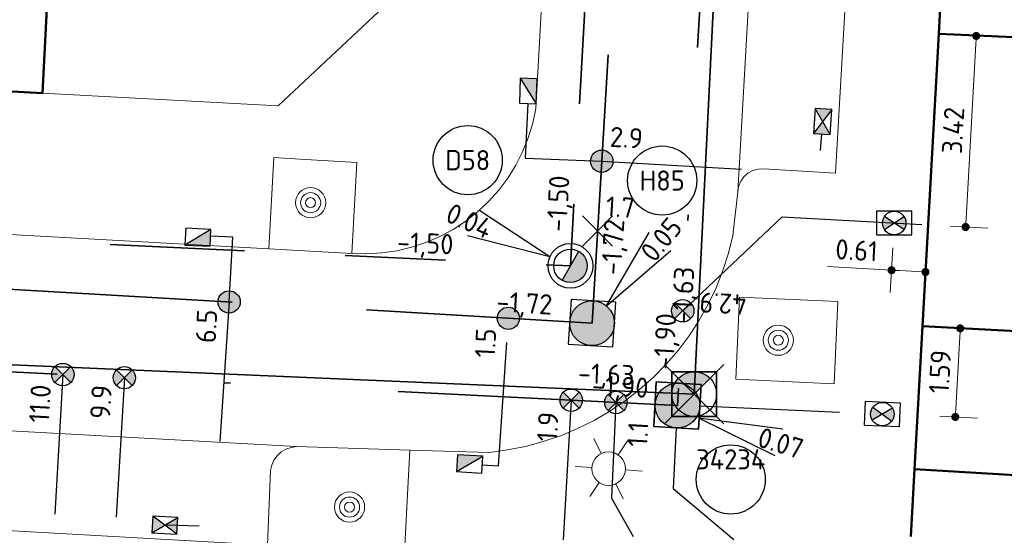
# Model space of a CAD drawing. Header units: metres. Extents: x 94680 to 94820, y 464097 to 464231.
# Tile 15 of 22: x 94774 to 94791, y 464155 to 464164. Entities that reach past the tile are written whole.
import ezdxf
from ezdxf.enums import TextEntityAlignment as Align

# ---------------------------------------------------------------- set-up
doc = ezdxf.new("R2010")
doc.units = ezdxf.units.M
for name, pattern in [('RI-DRAINAGE', [19.2, 6, -1.8, 1.8, -1.8, 2.4, -1.8, 1.8, -1.8]), ('RI-HWA', [7.4, 5, -2.4]), ('RI-HWA_KOLKAANSLUITING', [4.3, 2.5, -1.8]), ('RI-VWA', [11, 5, -3, 0, -3]), ('RI-VWA_HUISAANSLUITING', [6.1, 2.5, -1.8, 0, -1.8])]:
    doc.linetypes.add(name, pattern=pattern)
doc.layers.get('0').update_dxf_attribs({"linetype": 'CONTINUOUS'})
doc.layers.get('DefPoints').update_dxf_attribs({"linetype": 'CONTINUOUS'})
for name, color, linetype, lineweight in [('B_BEBOUWINGSGRENS_0', 132, 'CONTINUOUS', 50), ('B_OVERBOUWLIJN_LIJN_1', 132, 'CONTINUOUS', 50), ('B_TUSSENMUUR_0', 132, 'CONTINUOUS', 50), ('Q_BOOM_0', 251, 'CONTINUOUS', 13), ('Q_LICHTMAST_0', 251, 'CONTINUOUS', 13), ('R-WE-RI-DRAINAGE_BOB-S', 90, 'CONTINUOUS', 25), ('R-WE-RI-DRAINAGE_DRAIN-G', 90, 'RI-DRAINAGE', 35), ('R-WE-RI-DRAINAGE_PUT-S', 90, 'CONTINUOUS', 25), ('R-WE-RI-DRAINAGE_PUTNUMMER-S', 90, 'CONTINUOUS', 25), ('R-WE-RI-HWA_HULPSTUK-S', 150, 'CONTINUOUS', 25), ('R-WE-RI-HWA_HULPSTUK_INLAAT-T18', 10, 'CONTINUOUS', 18), ('R-WE-RI-HWA_KOLK-S', 150, 'CONTINUOUS', 25), ('R-WE-RI-HWA_KOLKAANSLUITING-G', 150, 'RI-HWA_KOLKAANSLUITING', 25), ('R-WE-RI-HWA_PUTNUMMER-S', 150, 'CONTINUOUS', 25), ('R-WE-RI-HWA_RIOOLPUT-S', 150, 'CONTINUOUS', 25), ('R-WE-RI-HWA_STROOMRICHTING-S', 150, 'CONTINUOUS', 25), ('R-WE-RI-HWA_TRANSPORTLEIDING-G', 150, 'RI-HWA', 35), ('R-WE-RI-VWA_HUISAANSLUITING-G', 20, 'RI-VWA_HUISAANSLUITING', 25), ('R-WE-RI-VWA_HULPSTUK-S', 20, 'CONTINUOUS', 25), ('R-WE-RI-VWA_HULPSTUK_INLAAT-T18', 10, 'CONTINUOUS', 18), ('R-WE-RI-VWA_HULPSTUK_ONTSTOPPINGSSTUK-M', 7, 'CONTINUOUS', 18), ('R-WE-RI-VWA_PUTNUMMER-S', 20, 'CONTINUOUS', 25), ('R-WE-RI-VWA_RIOOLPUT-S', 20, 'CONTINUOUS', 25), ('R-WE-RI-VWA_STROOMRICHTING-S', 20, 'CONTINUOUS', 25), ('R-WE-RI-VWA_TRANSPORTLEIDING-G', 20, 'RI-VWA', 35), ('V-WE-RI-GWA_RIOOLPUT_INSPECTIEPUT-S', 30, 'CONTINUOUS', 25), ('V-WE-RI-GWA_STROOMRICHTING-S', 30, 'CONTINUOUS', 25), ('V-WE-RI-GWA_TRANSPORTLEIDING-G', 30, 'RI-GWA-V', 35), ('V_WEGGRENS_0', 251, 'CONTINUOUS', 13)]:
    doc.layers.add(name, color=color, linetype=linetype, lineweight=lineweight)
doc.styles.add('NLCS-ISO', font='NLCS-ISO.ttf')
doc.styles.add('NLCS-ISO-M200-T18', font='NLCS-ISO.ttf', dxfattribs={"height": 0.36})
doc.linetypes.add('RI-GWA-V', pattern='A,3,[24,NLCS.SHX,S=1,R=0,X=0,Y=0],3,-3', length=9)
doc.dimstyles.new('NLCS-M200-T18-BOL_L2_H1', dxfattribs={"dimscale": 0.2, "dimtxt": 2.5, "dimasz": 0.72, "dimexe": 2, "dimexo": 2, "dimgap": 0.7, "dimtad": 1, "dimzin": 0, "dimdsep": 46, "dimtxsty": 'NLCS-ISO-M200-T18', "dimblk": 'DOT', "dimcen": 0, "dimdle": 2, "dimclrd": 256, "dimclre": 256, "dimclrt": 10, "dimadec": 1, "dimazin": 0, "dimtfac": 1, "dimtdec": 3, "dimtofl": 0, "dimtmove": 0, "dimatfit": 3, "dimldrblk": 'DOT', "dimfxl": 2, "dimfxlon": 1, "dimtfillclr": 256, "dimtolj": 1, "dimtzin": 0, "dimlwd": -1, "dimlwe": -1, "dimarcsym": 0})

# ---------------------------------------------------------------- blocks, each defined once
blk = doc.blocks.new('N-SRI-PUT_VWA-SO')
h = blk.add_hatch(color=256)
edge = h.paths.add_edge_path()
edge.add_arc((0, 0), 2, 0, 360)
at = {"flags": 128}
blk.add_lwpolyline([(-2, 2), (2, 2), (2, -2), (-2, -2)], close=True, dxfattribs=at)
at = {"lineweight": -3, "flags": 128}
blk.add_lwpolyline([(2, -2), (2, 2), (-2, 2), (-2, -2)], close=True, dxfattribs=at)
at = {"lineweight": -3}
blk.add_circle((0, 0), 2, dxfattribs=at)
blk = doc.blocks.new('N-SRI-PUT_HWA-SO')
h = blk.add_hatch(color=256)
h.dxf.hatch_style = 1
h.paths.add_polyline_path([(-2, 0, 1), (2, 0, 1)])
at = {"lineweight": -3, "flags": 128}
blk.add_lwpolyline([(-2, -2), (2, -2), (2, 2), (-2, 2)], close=True, dxfattribs=at)
at = {"lineweight": -3}
blk.add_circle((0, 0), 2, dxfattribs=at)
blk = doc.blocks.new('SRI-HULP_ONTSTOP-SO')
at = {"ltscale": 0.1}
for points in [[(-0.874, 0.582, 0.148069), (-1.05, 0, 0.148069), (-0.874, -0.582), (0, 0)], [(0, 0), (0.874, -0.582, 0.148069), (1.05, 0, 0.148069), (0.874, 0.582)]]:
    blk.add_hatch(color=256, dxfattribs=at).paths.add_polyline_path(points)
for p, q in [((0.874, 0.582), (-0.874, -0.582)), ((-0.874, 0.582), (0.874, -0.582))]:
    blk.add_line(p, q, dxfattribs=at)
at = {"flags": 128}
blk.add_lwpolyline([(-1.575, -1.05), (1.575, -1.05), (1.575, 1.05), (-1.575, 1.05)], close=True, dxfattribs=at)
at = {"ltscale": 0.1}
blk.add_circle((0, 0), 1.05, dxfattribs=at)
blk = doc.blocks.new('*U133')
at = {"ltscale": 0.1, "style": 'NLCS-ISO'}
for tag, p in [('MAT', (-1, 0.5)), ('BOBL', (-85.094, 0))]:
    blk.add_attdef(tag, text='', height=1.8, dxfattribs=at).set_placement(p, align=Align.BOTTOM_RIGHT)
for tag, p in [('DIA', (1, 0.5)), ('BOBR', (115.129, 0))]:
    blk.add_attdef(tag, text='', height=1.8, dxfattribs=at).set_placement(p, align=Align.BOTTOM_LEFT)
blk.add_attdef('JVA', text='', height=1.8, dxfattribs=at).set_placement((0, -1), align=Align.TOP_CENTER)
blk = doc.blocks.new('N-SRI-KOLK_STRAAT_450X300-SO')
h = blk.add_hatch(color=256)
h.dxf.hatch_style = 1
h.paths.add_polyline_path([(0, 0.75), (-1.125, 1.5), (-1.125, 0)])
h.paths.add_polyline_path([(1.125, 0), (1.125, 1.5), (0, 0.75)])
for p, q in [((-1.125, 0), (1.125, 1.5)), ((1.125, 0), (-1.125, 1.5))]:
    blk.add_line(p, q)
at = {"flags": 128}
blk.add_lwpolyline([(-1.125, 0), (1.125, 0), (1.125, 1.5), (-1.125, 1.5)], close=True, dxfattribs=at)
blk = doc.blocks.new('N-SRI-KOLK_TROTTOIR-SO')
blk.add_hatch(color=256).paths.add_polyline_path([(1.125, 1.5), (-1.125, 1.5), (-1.125, 0)])
blk.add_line((-1.125, 0), (1.125, 1.5))
at = {"flags": 128}
blk.add_lwpolyline([(-1.125, 0), (1.125, 0), (1.125, 1.5), (-1.125, 1.5)], close=True, dxfattribs=at)
blk = doc.blocks.new('_Dot')
at = {"color": 0, "linetype": 'ByBlock', "lineweight": -2}
blk.add_line((-0.5, 0), (-1, 0), dxfattribs=at)
at = {"color": 0, "linetype": 'ByBlock', "const_width": 0.5}
blk.add_lwpolyline([(-0.25, 0, 1), (0.25, 0, 1)], format="xyb", close=True, dxfattribs=at)
blk = doc.blocks.new('*D42')
at = {"layer": 'DefPoints', "color": 0, "transparency": 16777216}
for p in [(94789.527, 464160.277, 0.01), (94790.134, 464160.243, 0.01), (94789.48, 464159.434)]:
    blk.add_point(p, dxfattribs=at)
at = {"layer": 'R-WE-RI-VWA_HULPSTUK_ONTSTOPPINGSSTUK-M', "transparency": 16777216}
for p, q in [((94789.503, 464159.834), (94789.458, 464159.035)), ((94790.109, 464159.8), (94790.065, 464159.001)), ((94789.48, 464159.434), (94788.338, 464159.498)), ((94789.943, 464159.409), (94789.624, 464159.426))]:
    blk.add_line(p, q, dxfattribs=at)
at = {"layer": 'R-WE-RI-VWA_HULPSTUK_ONTSTOPPINGSSTUK-M', "transparency": 16777216, "xscale": 0.144, "yscale": 0.144, "zscale": 0.144}
for p, rotation in [((94789.48, 464159.434), 176.8134918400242), ((94790.087, 464159.401), 356.8134918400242)]:
    blk.add_blockref('_Dot', p, dxfattribs=dict(at, rotation=rotation))
at = {"layer": 'R-WE-RI-VWA_HULPSTUK_ONTSTOPPINGSSTUK-M', "color": 10, "transparency": 16777216, "insert": (94788.855, 464159.79), "char_height": 0.36, "attachment_point": 5, "rotation": 356.8135, "style": 'NLCS-ISO-M200-T18'}
blk.add_mtext('\\A1;0.61', dxfattribs=at)
blk = doc.blocks.new('*D43')
at = {"layer": 'DefPoints', "color": 0, "transparency": 16777216}
for p in [(94790.324, 464163.659), (94790.134, 464160.243, 0.01), (94790.804, 464160.206)]:
    blk.add_point(p, dxfattribs=at)
at = {"layer": 'R-WE-RI-VWA_HULPSTUK_ONTSTOPPINGSSTUK-M', "transparency": 16777216}
for p, q in [((94790.723, 464163.637), (94791.394, 464163.599)), ((94790.986, 464163.478), (94790.812, 464160.35)), ((94790.533, 464160.221), (94791.204, 464160.184))]:
    blk.add_line(p, q, dxfattribs=at)
at = {"layer": 'R-WE-RI-VWA_HULPSTUK_ONTSTOPPINGSSTUK-M', "transparency": 16777216, "xscale": 0.144, "yscale": 0.144, "zscale": 0.144}
for p, rotation in [((94790.994, 464163.622), 86.81349183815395), ((94790.804, 464160.206), 266.8134918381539)]:
    blk.add_blockref('_Dot', p, dxfattribs=dict(at, rotation=rotation))
at = {"layer": 'R-WE-RI-VWA_HULPSTUK_ONTSTOPPINGSSTUK-M', "color": 10, "transparency": 16777216, "insert": (94790.58, 464161.932), "char_height": 0.36, "attachment_point": 5, "rotation": 86.8135, "style": 'NLCS-ISO-M200-T18'}
blk.add_mtext('\\A1;3.42', dxfattribs=at)
blk = doc.blocks.new('*D44')
at = {"layer": 'DefPoints', "color": 0, "transparency": 16777216}
for p in [(94790.033, 464158.432), (94789.944, 464156.848), (94790.62, 464156.81)]:
    blk.add_point(p, dxfattribs=at)
at = {"layer": 'R-WE-RI-VWA_HULPSTUK_ONTSTOPPINGSSTUK-M', "transparency": 16777216}
for p, q in [((94790.432, 464158.41), (94791.108, 464158.372)), ((94790.7, 464158.25), (94790.628, 464156.954)), ((94790.344, 464156.826), (94791.019, 464156.788))]:
    blk.add_line(p, q, dxfattribs=at)
at = {"layer": 'R-WE-RI-VWA_HULPSTUK_ONTSTOPPINGSSTUK-M', "transparency": 16777216, "xscale": 0.144, "yscale": 0.144, "zscale": 0.144}
for p, rotation in [((94790.708, 464158.394), 86.80032160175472), ((94790.62, 464156.81), 266.8003216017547)]:
    blk.add_blockref('_Dot', p, dxfattribs=dict(at, rotation=rotation))
at = {"layer": 'R-WE-RI-VWA_HULPSTUK_ONTSTOPPINGSSTUK-M', "color": 10, "transparency": 16777216, "insert": (94790.345, 464157.62), "char_height": 0.36, "attachment_point": 5, "rotation": 86.8003, "style": 'NLCS-ISO-M200-T18'}
blk.add_mtext('\\A1;1.59', dxfattribs=at)
blk = doc.blocks.new('*U137')
at = {"ltscale": 0.1, "style": 'NLCS-ISO'}
for tag, p in [('MAT', (-1, 0.5)), ('BOBL', (-103.598, 0))]:
    blk.add_attdef(tag, text='', height=1.8, dxfattribs=at).set_placement(p, align=Align.BOTTOM_RIGHT)
for tag, p in [('DIA', (1, 0.5)), ('BOBR', (103.379, 0))]:
    blk.add_attdef(tag, text='', height=1.8, dxfattribs=at).set_placement(p, align=Align.BOTTOM_LEFT)
blk.add_attdef('JVA', text='', height=1.8, dxfattribs=at).set_placement((0, -1), align=Align.TOP_CENTER)
blk = doc.blocks.new('*U234')
at = {"ltscale": 0.1, "style": 'NLCS-ISO'}
for tag, p in [('MAT', (-1, 0.5)), ('BOBL', (-94.779, 0))]:
    blk.add_attdef(tag, text='', height=1.8, dxfattribs=at).set_placement(p, align=Align.BOTTOM_RIGHT)
for tag, p in [('DIA', (1, 0.5)), ('BOBR', (93.974, 0))]:
    blk.add_attdef(tag, text='', height=1.8, dxfattribs=at).set_placement(p, align=Align.BOTTOM_LEFT)
blk.add_attdef('JVA', text='', height=1.8, dxfattribs=at).set_placement((0, -1), align=Align.TOP_CENTER)
blk = doc.blocks.new('*U233')
at = {"ltscale": 0.1, "style": 'NLCS-ISO'}
for tag, p in [('MAT', (-1, 0.5)), ('BOBL', (-95.124, -3.24))]:
    blk.add_attdef(tag, text='', height=1.8, dxfattribs=at).set_placement(p, align=Align.BOTTOM_RIGHT)
for tag, p in [('DIA', (1, 0.5)), ('BOBR', (90.649, 0))]:
    blk.add_attdef(tag, text='', height=1.8, dxfattribs=at).set_placement(p, align=Align.BOTTOM_LEFT)
blk.add_attdef('JVA', text='', height=1.8, dxfattribs=at).set_placement((0, -1), align=Align.TOP_CENTER)
blk = doc.blocks.new('SRI-DRAIN_PUT_DOORSPUIT-SO')
at = {"lineweight": -3}
blk.add_hatch(color=256, dxfattribs=at).paths.add_polyline_path([(1.5, 0, 0.267949), (0.75, 1.299), (-0.75, -1.299, 0.57735)])
blk.add_line((-0.75, -1.299), (0.75, 1.299), dxfattribs=at)
for radius in [2, 1.5]:
    blk.add_circle((0, 0), radius, dxfattribs=at)
blk = doc.blocks.new('*U163')
for q in [(-8.191, 4.972), (-9.198, 2.684)]:
    blk.add_line((-1.83, 0.806), q)
blk.add_circle((-9.184, 9.446), 3.091)
at = {"ltscale": 0.1, "style": 'NLCS-ISO'}
blk.add_attdef('PUTNR', text='', height=1.8, dxfattribs=at).set_placement((-9.184, 9.446), align=Align.MIDDLE_CENTER)
blk.add_attdef('PUTHGT', text='', height=1.8, rotation=336.23671, dxfattribs=at).set_placement((-10.942, 4.848), align=Align.MIDDLE_LEFT)
blk = doc.blocks.new('*U175')
for q in [(5.117, 8.101), (7.039, 6.502)]:
    blk.add_line((1.28, 1.537), q)
blk.add_circle((6.27, 12.748), 3.091)
at = {"ltscale": 0.1, "style": 'NLCS-ISO'}
blk.add_attdef('PUTNR', text='', height=1.8, dxfattribs=at).set_placement((6.27, 12.748), align=Align.MIDDLE_CENTER)
blk.add_attdef('PUTHGT', text='', height=1.8, rotation=50.22426, dxfattribs=at).set_placement((4.872, 5.896), align=Align.MIDDLE_LEFT)
blk = doc.blocks.new('*U185')
for q in [(8.731, -3.947), (9.455, -1.554)]:
    blk.add_line((1.914, -0.579), q)
blk.add_circle((4.792, -6.082), 3.091)
at = {"ltscale": 0.1, "style": 'NLCS-ISO'}
blk.add_attdef('PUTHGT', text='', height=1.8, rotation=343.17036, dxfattribs=at).set_placement((7.312, -2.241), align=Align.MIDDLE_LEFT)
blk.add_attdef('PUTNR', text='', height=1.8, dxfattribs=at).set_placement((4.792, -4.282), align=Align.MIDDLE_CENTER)
blk = doc.blocks.new('SRI-BOB-SO')
at = {"ltscale": 0.1, "style": 'NLCS-ISO'}
blk.add_attdef('B.O.B.', text='', height=1.8, dxfattribs=at).set_placement((0.053, -0.02), align=Align.BOTTOM_CENTER)
blk = doc.blocks.new('Q_LICHTMAST')
for points in [[(0, 0.3), (0, 0.6)], [(-0.26, 0.15), (-0.52, 0.3)], [(0.26, 0.15), (0.52, 0.3)], [(-0.26, -0.15), (-0.52, -0.3)], [(0.26, -0.15), (0.52, -0.3)], [(0, -0.3), (0, -0.6)]]:
    blk.add_lwpolyline(points)
blk.add_circle((0, 0), 0.3)
blk = doc.blocks.new('Q_BOOM')
for radius in [0.27, 0.18, 0.09]:
    blk.add_circle((0, 0), radius)
blk = doc.blocks.new('Achtergrond')
at = {"layer": 'B_BEBOUWINGSGRENS_0'}
for p, q in [((94790.324, 464163.659), (94790.616, 464168.891)), ((94774.46, 464165.6), (94774.3, 464162.6)), ((94790.033, 464158.432), (94790.324, 464163.659)), ((94789.89, 464155.874), (94790.033, 464158.432))]:
    blk.add_line(p, q, dxfattribs=at)
for points in [[(94774.3, 464162.6), (94770.47, 464162.81), (94770.42, 464161.92), (94768.76, 464162.01)], [(94800.033, 464157.589), (94799.894, 464155.278), (94789.89, 464155.874)]]:
    blk.add_lwpolyline(points, dxfattribs=at)
at = {"layer": 'B_OVERBOUWLIJN_LIJN_1'}
blk.add_line((94789.89, 464155.874), (94789.823, 464154.675), dxfattribs=at)
at = {"layer": 'B_TUSSENMUUR_0'}
for p, q in [((94797.932, 464163.324), (94790.324, 464163.659)), ((94790.033, 464158.432), (94797.641, 464158.042))]:
    blk.add_line(p, q, dxfattribs=at)
at = {"layer": 'V_WEGGRENS_0'}
for p, q in [((94787.062, 464166.65), (94786.732, 464160.836)), ((94778.514, 464162.374), (94774.3, 464162.6)), ((94778.347, 464159.816), (94773.448, 464160.09)), ((94779.829, 464159.733), (94778.347, 464159.816)), ((94773.257, 464156.587), (94778.842, 464156.28)), ((94778.842, 464156.28), (94780.868, 464156.219)), ((94780.868, 464156.219), (94780.774, 464154.398))]:
    blk.add_line(p, q, dxfattribs=at)
for points in [[(94783.374, 464166.856), (94783.121, 464162.325), (94783.065, 464162.061), (94782.986, 464161.802), (94782.885, 464161.551), (94782.763, 464161.311), (94782.62, 464161.081), (94782.458, 464160.865), (94782.277, 464160.663), (94782.08, 464160.479), (94781.868, 464160.311), (94781.642, 464160.163), (94781.404, 464160.035), (94781.156, 464159.928), (94780.899, 464159.843), (94780.636, 464159.781), (94780.369, 464159.742), (94780.099, 464159.726), (94779.829, 464159.733)], [(94786.732, 464160.836), (94786.746, 464160.933), (94786.783, 464161.024), (94786.839, 464161.104), (94786.913, 464161.17), (94786.999, 464161.216), (94787.094, 464161.241), (94787.192, 464161.244), (94788.478, 464161.168), (94788.79, 464166.554)], [(94780.41, 464165.28), (94780.501, 464164.234), (94778.514, 464162.374)], [(94778.347, 464159.816), (94778.438, 464161.449), (94779.004, 464161.415)], [(94779.004, 464161.415), (94779.919, 464161.359), (94779.829, 464159.733)], [(94780.868, 464156.219), (94782.289, 464156.177), (94782.615, 464156.22), (94782.936, 464156.284), (94783.253, 464156.369), (94783.564, 464156.475), (94783.867, 464156.602), (94784.161, 464156.748), (94784.444, 464156.913), (94784.716, 464157.097), (94784.975, 464157.299), (94785.22, 464157.517), (94785.451, 464157.752), (94785.665, 464158.001), (94785.862, 464158.263), (94786.041, 464158.538), (94786.201, 464158.825), (94786.342, 464159.121), (94786.464, 464159.426), (94786.564, 464159.739), (94786.644, 464160.057), (94786.732, 464160.836)], [(94788.522, 464158.872), (94786.761, 464158.951), (94786.695, 464157.483), (94788.456, 464157.404), (94788.522, 464158.872)], [(94748.294, 464157.96), (94748.387, 464157.94), (94748.474, 464157.903), (94748.553, 464157.85), (94748.62, 464157.782), (94748.672, 464157.703), (94748.709, 464157.615), (94748.727, 464157.522), (94748.672, 464156.187), (94778.325, 464154.518)], [(94778.325, 464154.518), (94778.38, 464155.855), (94778.4, 464155.948), (94778.439, 464156.038), (94778.496, 464156.118), (94778.568, 464156.184), (94778.652, 464156.235), (94778.745, 464156.267), (94778.842, 464156.28)]]:
    blk.add_lwpolyline(points, dxfattribs=at)
at = {"layer": 'Q_BOOM_0'}
for p, rotation in [((94779.095, 464160.641), 87), ((94787.456, 464158.182), 87), ((94779.791, 464155.199), 177)]:
    blk.add_blockref('Q_BOOM', p, dxfattribs=dict(at, rotation=rotation))
at = {"layer": 'Q_LICHTMAST_0', "rotation": 26}
blk.add_blockref('Q_LICHTMAST', (94784.422, 464155.885), dxfattribs=at)
blk = doc.blocks.new('SRI-HULP_INLAAT_KOLK-SO')
h = blk.add_hatch(color=256)
edge = h.paths.add_edge_path()
edge.add_arc((0, 0), 1, 0, 360)
blk.add_circle((0, 0), 1)
blk = doc.blocks.new('SRI-HULP_INLAAT_BLIND-SO')
blk.add_line((-5.43, 5.4), (5.4, -5.4))
at = {"flags": 128}
blk.add_lwpolyline([(5.38, 5.42), (0, 0), (-5.4, -5.4)], dxfattribs=at)
blk = doc.blocks.new('SRI-HULP_INLAAT_125MM-SO')
h = blk.add_hatch(color=256)
h.dxf.hatch_style = 1
h.paths.add_polyline_path([(-0.707, 0.707, 0.198912), (-1, 0, 0.198912), (-0.707, -0.707), (0, 0)])
h = blk.add_hatch(color=256)
h.dxf.hatch_style = 1
h.paths.add_polyline_path([(1, 0, 0.198912), (0.707, 0.707), (0, 0), (0.707, -0.707, 0.198912)])
for p, q in [((-0.707, 0.707), (0.707, -0.707)), ((-0.707, -0.707), (0.707, 0.707))]:
    blk.add_line(p, q)
blk.add_circle((0, 0), 1)
blk = doc.blocks.new('*U221')
at = {"ltscale": 0.1, "style": 'NLCS-ISO'}
for tag, p in [('MAT', (-0.5, 0.5)), ('BOBL', (-99.564, 0))]:
    blk.add_attdef(tag, text='', height=1.8, dxfattribs=at).set_placement(p, align=Align.BOTTOM_RIGHT)
for tag, p in [('DIA', (0.5, 0.5)), ('BOBR', (98.831, 0))]:
    blk.add_attdef(tag, text='', height=1.8, dxfattribs=at).set_placement(p, align=Align.BOTTOM_LEFT)
blk.add_attdef('JVA', text='', height=1.8, dxfattribs=at).set_placement((0, -1), align=Align.TOP_CENTER)
at = {"ltscale": 0.1, "style": 'NLCS-ISO', "flags": 1}
blk.add_attdef('PUTNR-L', text='', height=1.8, dxfattribs=at).set_placement((1.948, -5.77), align=Align.BOTTOM_LEFT)
blk.add_attdef('PUTNR-L', text='', height=1.8, dxfattribs=at).set_placement((-0.822, -5.885), align=Align.BOTTOM_RIGHT)
blk = doc.blocks.new('*U226')
at = {"ltscale": 0.1, "style": 'NLCS-ISO'}
for tag, p in [('MAT', (-0.5, 0.5)), ('BOBL', (-99.564, 0))]:
    blk.add_attdef(tag, text='', height=1.8, dxfattribs=at).set_placement(p, align=Align.BOTTOM_RIGHT)
for tag, p in [('DIA', (0.5, 0.5)), ('BOBR', (101.203, 0))]:
    blk.add_attdef(tag, text='', height=1.8, dxfattribs=at).set_placement(p, align=Align.BOTTOM_LEFT)
blk.add_attdef('JVA', text='', height=1.8, dxfattribs=at).set_placement((0, -1), align=Align.TOP_CENTER)
at = {"ltscale": 0.1, "style": 'NLCS-ISO', "flags": 1}
blk.add_attdef('PUTNR-L', text='', height=1.8, dxfattribs=at).set_placement((1.948, -5.77), align=Align.BOTTOM_LEFT)
blk.add_attdef('PUTNR-L', text='', height=1.8, dxfattribs=at).set_placement((-0.822, -5.885), align=Align.BOTTOM_RIGHT)
blk = doc.blocks.new('V-SRI-PUT_GWA-SO')
blk.add_hatch(color=256).paths.add_polyline_path([(1.414, 1.414, 0.664858), (-2, 0.018), (-2, -0.018, 0.196534), (-1.414, -1.414)])
at = {"ltscale": 0.1, "flags": 128}
for points in [[(-2.652, 2.652), (2.652, -2.652)], [(2.652, 2.652), (-2.652, -2.652)]]:
    blk.add_lwpolyline(points, dxfattribs=at)
at = {"flags": 128}
blk.add_lwpolyline([(-2, 2), (2, 2), (2, -2), (-2, -2)], close=True, dxfattribs=at)
at = {"lineweight": -3, "flags": 128}
blk.add_lwpolyline([(2, -2), (2, 2), (-2, 2), (-2, -2)], close=True, dxfattribs=at)
at = {"lineweight": -3}
blk.add_circle((0, 0), 2, dxfattribs=at)

msp = doc.modelspace()

# ---------------------------------------------------------------- linework, layer by layer
at = {"layer": 'R-WE-RI-DRAINAGE_DRAIN-G', "flags": 128}
for points in [[(94785.927, 464198.954), (94783.74, 464159.512)], [(94744.947, 464161.312), (94783.74, 464159.512)]]:
    msp.add_lwpolyline(points, dxfattribs=at)
at = {"layer": 'R-WE-RI-HWA_KOLKAANSLUITING-G', "flags": 128}
for points in [[(94782.976, 464162.412), (94782.933, 464161.439), (94784.299, 464161.382)], [(94784.299, 464161.382), (94788.179, 464161.161), (94788.236, 464161.869)], [(94777.637, 464158.866), (94777.704, 464160.024), (94777.306, 464160.04)], [(94777.637, 464158.866), (94777.374, 464154.848), (94776.488, 464154.876)], [(94782.163, 464155.956), (94782.453, 464155.937), (94782.629, 464158.576)]]:
    msp.add_lwpolyline(points, dxfattribs=at)
at = {"layer": 'R-WE-RI-HWA_TRANSPORTLEIDING-G', "flags": 128}
for points in [[(94786.615, 464200.221), (94784.126, 464158.487)], [(94743.154, 464160.878), (94784.126, 464158.487)]]:
    msp.add_lwpolyline(points, dxfattribs=at)
at = {"layer": 'R-WE-RI-VWA_HUISAANSLUITING-G', "flags": 128}
for points in [[(94785.747, 464158.709), (94787.523, 464160.388)], [(94787.523, 464160.388), (94790.134, 464160.243)], [(94774.666, 464157.568), (94774.38, 464152.651)], [(94775.765, 464157.512), (94775.477, 464152.587)], [(94783.754, 464157.11), (94783.464, 464152.121)], [(94784.553, 464157.069), (94784.476, 464155.356), (94785.323, 464153.84), (94785.216, 464152.019)], [(94786.052, 464157.01), (94789.7, 464156.843)], [(94785.63, 464156.615), (94785.576, 464155.53), (94788.685, 464152.926), (94789.723, 464152.867)]]:
    msp.add_lwpolyline(points, dxfattribs=at)
at = {"layer": 'R-WE-RI-VWA_TRANSPORTLEIDING-G', "flags": 128}
for points, elevation in [([(94788.163, 464201.657), (94785.652, 464157.014)], 0.03), ([(94785.652, 464157.014), (94741.512, 464159.239)], 0.1)]:
    msp.add_lwpolyline(points, dxfattribs=dict(at, elevation=elevation))
at = {"layer": 'V-WE-RI-GWA_TRANSPORTLEIDING-G'}
for p, q in [((94788.118, 464201.525), (94785.953, 464157.219)), ((94785.953, 464157.219), (94742.275, 464159.097))]:
    msp.add_line(p, q, dxfattribs=at)

# ---------------------------------------------------------------- block references
msp.add_blockref('Achtergrond', (0, 0))
at = {"layer": 'R-WE-RI-DRAINAGE_BOB-S', "xscale": 0.2, "yscale": 0.2, "zscale": 0.2}
for p, rotation in [((94783.8, 464160.598), 86.82628449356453), ((94781.121, 464159.634), 357.3433741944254)]:
    msp.add_blockref('SRI-BOB-SO', p, dxfattribs=dict(at, rotation=rotation)).add_auto_attribs({'B.O.B.': '-1,50'})
at = {"layer": 'R-WE-RI-DRAINAGE_PUT-S', "xscale": 0.2, "yscale": 0.2, "zscale": 0.2}
msp.add_blockref('SRI-DRAIN_PUT_DOORSPUIT-SO', (94783.74, 464159.512), dxfattribs=at)
at = {"layer": 'R-WE-RI-DRAINAGE_PUTNUMMER-S', "xscale": 0.2, "yscale": 0.2, "zscale": 0.2}
msp.add_blockref('*U163', (94783.74, 464159.512), dxfattribs=at).add_auto_attribs({'PUTNR': 'D58', 'PUTHGT': '0.04'})
at = {"layer": 'R-WE-RI-HWA_HULPSTUK-S'}
for name, p, xscale, yscale, zscale in [('SRI-HULP_INLAAT_KOLK-SO', (94784.299, 464161.382), 0.2, 0.2, 0.2), ('SRI-HULP_INLAAT_BLIND-SO', (94784.224, 464160.134), 0.05, 0.05, 0.05), ('SRI-HULP_INLAAT_KOLK-SO', (94777.637, 464158.866), 0.2, 0.2, 0.2), ('SRI-HULP_INLAAT_KOLK-SO', (94782.629, 464158.574), 0.2, 0.2, 0.2)]:
    msp.add_blockref(name, p, dxfattribs=dict(at, xscale=xscale, yscale=yscale, zscale=zscale))
at = {"layer": 'R-WE-RI-HWA_KOLK-S', "xscale": 0.2, "yscale": 0.2, "zscale": 0.2}
for name, p, rotation in [('N-SRI-KOLK_TROTTOIR-SO', (94782.835, 464162.642, 0.08), 267.7613680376), ('N-SRI-KOLK_STRAAT_450X300-SO', (94788.4, 464162.084), 86.35286546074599), ('N-SRI-KOLK_TROTTOIR-SO', (94777.087, 464160.173, 0.06), 177.3056162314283), ('N-SRI-KOLK_TROTTOIR-SO', (94781.93, 464155.82, 0.03), 356.7065952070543), ('N-SRI-KOLK_STRAAT_450X300-SO', (94776.48, 464154.726), 356.7914237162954)]:
    msp.add_blockref(name, p, dxfattribs=dict(at, rotation=rotation))
at = {"layer": 'R-WE-RI-HWA_PUTNUMMER-S', "xscale": 0.2, "yscale": 0.2, "zscale": 0.2}
msp.add_blockref('*U175', (94784.126, 464158.487), dxfattribs=at).add_auto_attribs({'PUTNR': 'H85', 'PUTHGT': '0.05'})
at = {"layer": 'R-WE-RI-HWA_RIOOLPUT-S', "xscale": 0.2, "yscale": 0.2, "zscale": 0.2, "rotation": 356.3573971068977}
msp.add_blockref('N-SRI-PUT_HWA-SO', (94784.126, 464158.487), dxfattribs=at)
at = {"layer": 'R-WE-RI-HWA_STROOMRICHTING-S'}
ref = msp.add_blockref('*U233', (94785.37, 464179.354), dxfattribs=dict(at, xscale=0.2, yscale=0.2, zscale=0.2, rotation=86.58694413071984))
ref.add_attrib('BOBL', '-1,72', dxfattribs={"layer": '0', "ltscale": 0.1, "height": 0.36, "rotation": 86.5869, "style": 'NLCS-ISO'}).set_placement((94784.813, 464160.329), align=Align.BOTTOM_RIGHT)
ref = msp.add_blockref('*U234', (94763.64, 464159.682), dxfattribs=dict(at, xscale=0.2, yscale=0.2, zscale=0.2, rotation=356.6601822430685))
ref.add_attrib('BOBR', '-1,72', dxfattribs={"layer": '0', "ltscale": 0.1, "height": 0.36, "rotation": 356.6602, "style": 'NLCS-ISO'}).set_placement((94782.403, 464158.588), align=Align.BOTTOM_LEFT)
at = {"layer": 'R-WE-RI-VWA_HULPSTUK-S', "xscale": 0.2, "yscale": 0.2, "zscale": 0.2}
for p, rotation in [((94789.527, 464160.277), 180), ((94789.315, 464156.861), 357.3810137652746)]:
    msp.add_blockref('SRI-HULP_ONTSTOP-SO', p, dxfattribs=dict(at, rotation=rotation))
for p in [(94785.747, 464158.709), (94774.666, 464157.568), (94775.765, 464157.512), (94783.754, 464157.11), (94784.553, 464157.069)]:
    msp.add_blockref('SRI-HULP_INLAAT_125MM-SO', p, dxfattribs=at)
at = {"layer": 'R-WE-RI-VWA_PUTNUMMER-S', "xscale": 0.2, "yscale": 0.2, "zscale": 0.2}
msp.add_blockref('*U185', (94785.647, 464156.909, 0.1), dxfattribs=at).add_auto_attribs({'PUTNR': '34234', 'PUTHGT': '0.07'})
at = {"layer": 'R-WE-RI-VWA_RIOOLPUT-S', "linetype": 'ByBlock', "xscale": 0.2, "yscale": 0.2, "zscale": 0.2, "rotation": 86.78072099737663}
msp.add_blockref('N-SRI-PUT_VWA-SO', (94785.652, 464157.014), dxfattribs=at)
at = {"layer": 'R-WE-RI-VWA_STROOMRICHTING-S'}
ref = msp.add_blockref('*U137', (94786.908, 464179.335), dxfattribs=dict(at, xscale=0.2, yscale=0.2, zscale=0.2, rotation=86.78072099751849))
ref.add_attrib('BOBL', '-1,90', dxfattribs={"layer": '0', "ltscale": 0.1, "height": 0.36, "rotation": 86.7807, "style": 'NLCS-ISO'}).set_placement((94785.744, 464158.649), align=Align.BOTTOM_RIGHT)
ref = msp.add_blockref('*U133', (94761.115, 464158.251), dxfattribs=dict(at, xscale=0.2, yscale=0.2, zscale=0.2, rotation=357.1142779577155))
ref.add_attrib('BOBR', '-1,90', dxfattribs={"layer": '0', "ltscale": 0.1, "height": 0.36, "rotation": 357.1143, "style": 'NLCS-ISO'}).set_placement((94784.111, 464157.092), align=Align.BOTTOM_LEFT)
at = {"layer": 'V-WE-RI-GWA_RIOOLPUT_INSPECTIEPUT-S', "xscale": 0.2, "yscale": 0.2, "zscale": 0.2}
msp.add_blockref('V-SRI-PUT_GWA-SO', (94785.953, 464157.219), dxfattribs=at)
at = {"layer": 'V-WE-RI-GWA_STROOMRICHTING-S'}
ref = msp.add_blockref('*U226', (94787.035, 464179.372), dxfattribs=dict(at, xscale=0.2, yscale=0.2, zscale=0.2, rotation=87.20297856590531))
ref.add_attrib('BOBL', '-1,63', dxfattribs={"layer": '0', "ltscale": 0.1, "height": 0.36, "rotation": 87.203, "style": 'NLCS-ISO'}).set_placement((94786.064, 464159.483), align=Align.BOTTOM_RIGHT)
ref = msp.add_blockref('*U221', (94764.114, 464158.158), dxfattribs=dict(at, xscale=0.2, yscale=0.2, zscale=0.2, rotation=357.538034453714))
ref.add_attrib('BOBR', '-1,63', dxfattribs={"layer": '0', "ltscale": 0.1, "height": 0.36, "rotation": 357.538, "style": 'NLCS-ISO'}).set_placement((94783.862, 464157.309), align=Align.BOTTOM_LEFT)

# ---------------------------------------------------------------- texts
at = {"layer": 'R-WE-RI-HWA_HULPSTUK_INLAAT-T18', "char_height": 0.36, "width": 1.81903, "attachment_point": 1, "style": 'NLCS-ISO-M200-T18'}
for s, insert, rotation in [('2.9', (94784.458, 464162.001), 356.4742), ('1.7', (94784.387, 464160.757), 356.4742), ('6.5', (94777.039, 464158.141), 87.3224), ('1.5', (94782.03, 464157.881), 87.3224)]:
    msp.add_mtext(s, dxfattribs=dict(at, insert=insert, rotation=rotation))
at = {"layer": 'R-WE-RI-VWA_HULPSTUK_INLAAT-T18', "char_height": 0.36, "width": 1.77151, "attachment_point": 1, "style": 'NLCS-ISO-M200-T18'}
for s, insert, rotation in [('42.9', (94786.878, 464158.635), 176.987), ('11.0', (94774.058, 464156.719), 86.8697), ('9.9', (94775.151, 464156.786), 86.8697), ('1.9', (94783.141, 464156.384), 86.8697), ('1.1', (94784.753, 464156.288), 86.8697)]:
    msp.add_mtext(s, dxfattribs=dict(at, insert=insert, rotation=rotation))

# ---------------------------------------------------------------- dimensions: what is measured, and where the dimension line sits
at = {"layer": 'R-WE-RI-VWA_HULPSTUK_ONTSTOPPINGSSTUK-M'}
for p1, p2, distance, picture, middle in [((94790.324, 464163.659), (94790.134, 464160.243, 0.01), 0.671, '*D43', (94790.58, 464161.932)), ((94790.134, 464160.243, 0.01), (94789.527, 464160.277, 0.01), 0.844, '*D42', (94788.855, 464159.79)), ((94790.033, 464158.432), (94789.944, 464156.848), 0.677, '*D44', (94790.345, 464157.62))]:
    dim = msp.add_aligned_dim(p1=p1, p2=p2, distance=distance, dimstyle='NLCS-M200-T18-BOL_L2_H1', dxfattribs=at)
    dim.commit()
    dim.dimension.update_dxf_attribs({"geometry": picture, "text_midpoint": middle})

doc.saveas('drawing.dxf')
